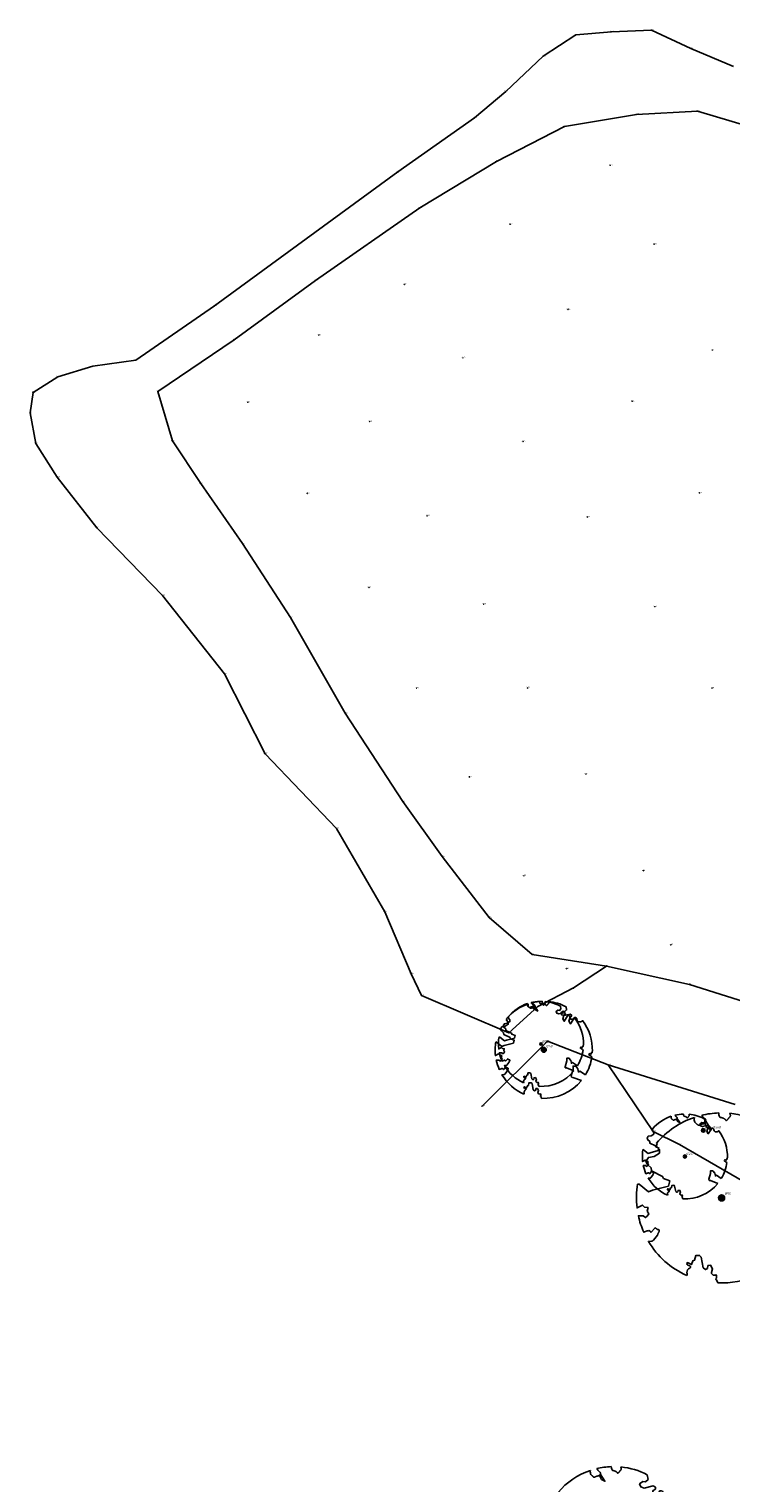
# Model space of a CAD drawing. Header units: metres. Extents: x 214427 to 214607, y 491152 to 491367.
# Tile 2 of 5: x 214427 to 214485, y 491246 to 491365. Entities that reach past the tile are written whole.
import ezdxf
from ezdxf.enums import TextEntityAlignment as Align

# ---------------------------------------------------------------- set-up
doc = ezdxf.new("R2010")
doc.units = ezdxf.units.M
doc.layers.get('0').update_dxf_attribs({"linetype": 'CONTINUOUS'})
for name, color, linetype in [('X-LM-L_BOVENKANT_TALUD', 5, 'CONTINUOUS'), ('X-LM-L_RASTER', 46, 'CONTINUOUS'), ('X-LM-L_TEEN_TALUD', 4, 'CONTINUOUS'), ('X-LM-L_VORMSTRING', 8, 'CONTINUOUS'), ('X-LM-SM-BOOM_DIAMETER-T18', 7, 'CONTINUOUS'), ('X-LM-SM-BOOM_KROON-G', 99, 'CONTINUOUS'), ('X-LM-SM-BOOM_STAM-G', 3, 'CONTINUOUS'), ('X-LM-SM-HOOGTEPUNT_GETZ-S', 7, 'CONTINUOUS')]:
    doc.layers.add(name, color=color, linetype=linetype)
doc.styles.get("Standard").update_dxf_attribs({"font": 'NLCS-ISO.ttf'})

# ---------------------------------------------------------------- blocks, each defined once
blk = doc.blocks.new('SSM-HOOGTEPUNT_GETZ')
h = blk.add_hatch(color=256)
edge = h.paths.add_edge_path()
edge.add_arc((0, 0), 0.1, 0, 360)
blk.add_circle((0, 0), 0.1)
blk.add_attdef('Z1', text='', height=1).set_placement((-0.3, -0.4), align=Align.BOTTOM_RIGHT)
blk.add_attdef('Z2', text='', height=1).set_placement((0.3, -0.4), align=Align.BOTTOM_LEFT)
blk = doc.blocks.new('boomdiastam_s')
h = blk.add_hatch(color=256)
h.dxf.hatch_style = 1
h.paths.add_polyline_path([(1, 0, 1), (-1, 0, 1)])
blk.add_circle((0, 0), 1)
blk = doc.blocks.new('SGR-BOOM_KROON')
for points in [[(-0.16, 0.4737), (-0.1608, 0.4639), (-0.1605, 0.4565), (-0.1595, 0.4508), (-0.1579, 0.4465), (-0.1558, 0.4434), (-0.1535, 0.441), (-0.1511, 0.4392), (-0.1487, 0.4376), (-0.1465, 0.4359), (-0.1446, 0.4342), (-0.1428, 0.4325), (-0.1411, 0.4309), (-0.1395, 0.4295), (-0.138, 0.4284), (-0.1364, 0.4276), (-0.1347, 0.4272), (-0.133, 0.4272), (-0.1312, 0.4277), (-0.1292, 0.4285), (-0.1273, 0.4294), (-0.1252, 0.4305), (-0.1232, 0.4316), (-0.1211, 0.4327), (-0.1189, 0.4336), (-0.1168, 0.4342), (-0.1147, 0.4347), (-0.1126, 0.435), (-0.1105, 0.4353), (-0.1085, 0.4356), (-0.1066, 0.436), (-0.1048, 0.4365), (-0.1031, 0.4372), (-0.1015, 0.4382), (-0.1, 0.4394), (-0.0986, 0.4408), (-0.0973, 0.4424), (-0.0963, 0.4324), (-0.094, 0.4298), (-0.0834, 0.4118), (-0.0611, 0.3996), (-0.0927, 0.4508), (-0.0921, 0.4523), (-0.0917, 0.4539), (-0.0915, 0.4553), (-0.0916, 0.4568), (-0.092, 0.4583), (-0.0927, 0.4598), (-0.0938, 0.4613), (-0.0953, 0.4629), (-0.0972, 0.4647), (-0.0994, 0.4667), (-0.102, 0.4691), (-0.105, 0.4719), (-0.1082, 0.4754), (-0.1117, 0.4795), (-0.1169, 0.4861, -0.543104)], [(0.0433, 0.4712), (0.0441, 0.4722), (0.045, 0.4731), (0.0457, 0.4739), (0.0465, 0.4746), (0.0473, 0.4754), (0.048, 0.4761), (0.0487, 0.477), (0.0494, 0.4779), (0.0501, 0.479), (0.0508, 0.4802), (0.0513, 0.4817), (0.0516, 0.4836), (0.0517, 0.4858), (0.0515, 0.4885), (0.0509, 0.4916), (0.0492, 0.4976, -0.52938)], [(0.229, 0.4445), (0.2354, 0.4119), (0.218, 0.3946), (0.1992, 0.3985), (0.1767, 0.3817), (0.1853, 0.3602), (0.2086, 0.3527), (0.2712, 0.3671), (0.2864, 0.3587), (0.285, 0.3453), (0.2707, 0.3365), (0.2577, 0.2941), (0.2743, 0.267), (0.3168, 0.3347, -0.504641), (0.3406, 0.314, 0.331948), (0.3544, 0.2921, 0.282008), (0.3993, 0.3004), (0.3957, 0.2985, -0.086643), (0.3988, 0.3015, -0.16076)], [(-0.4933, 0.0818), (-0.4852, 0.0802), (-0.4298, 0.0364), (-0.406, 0.0447), (-0.3128, 0.0693), (-0.3049, 0.1), (-0.3409, 0.1144), (-0.3464, 0.1261), (-0.4121, 0.1584), (-0.4136, 0.1769), (-0.4358, 0.1957), (-0.4448, 0.214), (-0.4297, 0.2378), (-0.3958, 0.2431), (-0.365, 0.2633), (-0.3646, 0.284), (-0.3838, 0.3066), (-0.3787, 0.3162), (-0.382, 0.3226, -0.13428)], [(-0.2046, -0.4562, -0.154357), (-0.4297, -0.2556), (-0.4114, -0.2549), (-0.4084, -0.2541), (-0.4059, -0.2531), (-0.4039, -0.252), (-0.4024, -0.2509), (-0.4013, -0.2498), (-0.4004, -0.2486), (-0.3768, -0.2184), (-0.3762, -0.2173), (-0.3758, -0.2163), (-0.3755, -0.2153), (-0.3752, -0.2143), (-0.3748, -0.2133), (-0.3745, -0.2123), (-0.374, -0.2111), (-0.3735, -0.2099), (-0.3729, -0.2085), (-0.3721, -0.2071), (-0.3713, -0.2056), (-0.3705, -0.204), (-0.3697, -0.2024), (-0.3689, -0.2007), (-0.3682, -0.1991), (-0.3676, -0.1975), (-0.3671, -0.1959), (-0.3668, -0.1944), (-0.3666, -0.1929), (-0.3665, -0.1916), (-0.3666, -0.1904), (-0.3668, -0.1893), (-0.3671, -0.1884), (-0.3676, -0.1877), (-0.3682, -0.1872), (-0.369, -0.1869), (-0.3698, -0.1867), (-0.3708, -0.1866), (-0.3718, -0.1865), (-0.3729, -0.1864), (-0.374, -0.1863), (-0.3752, -0.186), (-0.3764, -0.1856), (-0.3776, -0.185), (-0.3788, -0.1843), (-0.3801, -0.1835), (-0.3813, -0.1826), (-0.3826, -0.1816), (-0.384, -0.1806), (-0.3853, -0.1796), (-0.3866, -0.1785), (-0.388, -0.1774), (-0.3893, -0.1762), (-0.3907, -0.175), (-0.415, -0.2028), (-0.4162, -0.2015), (-0.4173, -0.2), (-0.4183, -0.1984), (-0.4193, -0.1968), (-0.4204, -0.1951), (-0.4219, -0.1938), (-0.4242, -0.1928), (-0.4274, -0.1924), (-0.4319, -0.1929), (-0.4379, -0.1942), (-0.4574, -0.2019, -0.051164), (-0.4889, -0.1048), (-0.4617, -0.1057), (-0.4463, -0.1156), (-0.438, -0.1082), (-0.4281, -0.0927), (-0.4376, -0.0782), (-0.4323, -0.0567), (-0.452, -0.0551), (-0.4652, -0.0423), (-0.4965, -0.0589, -0.070718), (-0.4933, 0.0818)], [(0.4998, -0.0149), (0.4977, -0.0169), (0.4976, -0.0294), (0.4862, -0.0315), (0.4876, -0.0438), (0.4698, -0.0381), (0.4644, -0.0519), (0.4864, -0.0665), (0.4933, -0.072), (0.4951, -0.0702, -0.106371)], [(0.4286, -0.2575), (0.3705, -0.2201), (0.3588, -0.2282), (0.3512, -0.1945), (0.3286, -0.1673), (0.3024, -0.1676), (0.303, -0.199), (0.283, -0.2678), (0.2861, -0.2809), (0.3005, -0.2829), (0.3874, -0.3161, -0.236298)], [(-0.0228, -0.4995, 0.148524), (-0.0347, -0.477, 0.350802), (-0.0315, -0.4528, -0.504641), (-0.06, -0.4393), (-0.0531, -0.417), (-0.0647, -0.3962), (-0.0802, -0.3978), (-0.0825, -0.4144), (-0.0942, -0.4211), (-0.108, -0.4106), (-0.12, -0.3475), (-0.1291, -0.3384), (-0.1522, -0.3391), (-0.1586, -0.3665), (-0.168, -0.3694), (-0.1769, -0.3923), (-0.2003, -0.3798, 0.733583), (-0.1918, -0.3973, -0.861625), (-0.187, -0.4128, 0.279978), (-0.2043, -0.4393), (-0.2036, -0.4403, -0.355213), (-0.2046, -0.4562, -0.116774)]]:
    blk.add_lwpolyline(points, format="xyb")
blk.add_lwpolyline([(-0.017, 0.4997), (-0.0152, 0.4882), (-0.0138, 0.4822), (-0.0121, 0.478), (-0.0104, 0.4753), (-0.0085, 0.4737), (-0.0066, 0.473), (-0.0047, 0.4727), (-0.0027, 0.4726), (-0.0009, 0.4724), (0.0009, 0.472), (0.0027, 0.4716), (0.0044, 0.471), (0.0061, 0.4704), (0.0077, 0.4697), (0.0093, 0.4689), (0.0109, 0.4682), (0.0124, 0.4675), (0.0139, 0.4668), (0.0153, 0.466), (0.0167, 0.4653), (0.018, 0.4645), (0.0191, 0.4638), (0.0202, 0.4629), (0.0211, 0.4621), (0.0219, 0.4611), (0.0225, 0.4602), (0.0231, 0.4593), (0.0236, 0.4584), (0.0242, 0.4576), (0.0247, 0.4569), (0.0253, 0.4564), (0.026, 0.456), (0.0269, 0.4559), (0.0278, 0.456), (0.0289, 0.4563), (0.03, 0.4568), (0.0312, 0.4574), (0.0324, 0.4582), (0.0336, 0.4592), (0.0348, 0.4603), (0.036, 0.4616), (0.0371, 0.463), (0.0382, 0.4644), (0.0393, 0.4659), (0.0404, 0.4673), (0.0414, 0.4687), (0.0423, 0.47), (0.0433, 0.4712)])
for start, end in [(108.66587, 139.81853), (91.94562, 103.51861), (62.74265, 84.35361), (358.28837, 37.09077), (329.00105, 351.93179), (267.3831, 320.78056)]:
    blk.add_arc((0, 0), 0.5, start, end)
blk = doc.blocks.new('boomdiastam_k')
at = {"xscale": 2, "yscale": 2, "zscale": 2}
blk.add_blockref('SGR-BOOM_KROON', (0, 0), dxfattribs=at)

msp = doc.modelspace()

# ---------------------------------------------------------------- linework, layer by layer
at = {"layer": 'X-LM-L_BOVENKANT_TALUD'}
for p, q in [((214471.54, 491357.33, 4.63), (214477.46, 491358.31, 4.48)), ((214477.46, 491358.31, 4.48), (214482.49, 491358.59, 4.49)), ((214482.49, 491358.59, 4.49), (214489.9, 491356.37, 4.42)), ((214465.94, 491354.45, 4.64), (214471.54, 491357.33, 4.63)), ((214459.65, 491350.62, 4.58), (214465.94, 491354.45, 4.64)), ((214451.06, 491344.64, 4.62), (214459.65, 491350.62, 4.58)), ((214444.37, 491339.77, 4.67), (214451.06, 491344.64, 4.62)), ((214438.08, 491335.51, 4.67), (214444.37, 491339.77, 4.67)), ((214439.28, 491331.43, 4.6), (214438.08, 491335.51, 4.67)), ((214441.61, 491327.92, 4.62), (214439.28, 491331.43, 4.6)), ((214445.06, 491322.98, 4.74), (214441.61, 491327.92, 4.62)), ((214449.01, 491316.9, 4.71), (214445.06, 491322.98, 4.74)), ((214453.5, 491309.02, 4.6), (214449.01, 491316.9, 4.71)), ((214458.24, 491301.74, 4.6), (214453.5, 491309.02, 4.6)), ((214461.49, 491297.23, 4.74), (214458.24, 491301.74, 4.6)), ((214465.35, 491292.21, 4.64), (214461.49, 491297.23, 4.74)), ((214468.88, 491289.16, 4.46), (214465.35, 491292.21, 4.64)), ((214474.99, 491288.2, 4.71), (214468.88, 491289.16, 4.46)), ((214470.16, 491282.02, 5.04), (214464.77, 491276.67, 5.28)), ((214475.14, 491280.08, 5.2), (214470.16, 491282.02, 5.04)), ((214478.85, 491274.58, 5.77), (214475.14, 491280.08, 5.2)), ((214478.85, 491274.58, 5.77), (214481.01, 491273.5, 5.85)), ((214486.98, 491270.04, 5.97), (214481.01, 491273.5, 5.85))]:
    msp.add_line(p, q, dxfattribs=at)
at = {"layer": 'X-LM-L_RASTER'}
for p, q in [((214469.8, 491363.11, 4.03), (214472.47, 491364.86, 4.05)), ((214472.47, 491364.86, 4.05), (214475.41, 491365.13, 3.96)), ((214475.41, 491365.13, 3.96), (214478.71, 491365.25, 4.08)), ((214478.71, 491365.25, 4.08), (214481.93, 491363.75, 4.33)), ((214481.93, 491363.75, 4.33), (214485.46, 491362.25, 4.47)), ((214466.72, 491360.21, 4.06), (214469.8, 491363.11, 4.03)), ((214466.72, 491360.21, 4.06), (214464.15, 491358.03, 4.08)), ((214464.15, 491358.03, 4.08), (214457.84, 491353.58, 4.13)), ((214457.84, 491353.58, 4.13), (214442.76, 491342.56, 4.02)), ((214442.76, 491342.56, 4.02), (214436.28, 491338.08, 4.15)), ((214432.74, 491337.58, 3.83), (214429.86, 491336.72, 4.04)), ((214436.28, 491338.08, 4.15), (214432.74, 491337.58, 3.83)), ((214429.86, 491336.72, 4.04), (214427.82, 491335.43, 3.88)), ((214427.82, 491335.43, 3.88), (214427.59, 491333.74, 3.93)), ((214427.59, 491333.74, 3.93), (214428.05, 491331.23, 3.97)), ((214428.05, 491331.23, 3.97), (214429.8, 491328.45, 4.08)), ((214429.8, 491328.45, 4.08), (214433.06, 491324.29, 3.97)), ((214433.06, 491324.29, 3.97), (214438.47, 491318.71, 4.04)), ((214438.47, 491318.71, 4.04), (214443.57, 491312.25, 4.14)), ((214443.57, 491312.25, 4.14), (214446.91, 491305.68, 4.07)), ((214446.91, 491305.68, 4.07), (214452.78, 491299.52, 4.22)), ((214452.78, 491299.52, 4.22), (214456.75, 491292.66, 4.16)), ((214456.75, 491292.66, 4.16), (214458.92, 491287.56, 4.09)), ((214458.92, 491287.56, 4.09), (214459.79, 491285.78, 4.03)), ((214459.79, 491285.78, 4.03), (214466.97, 491282.69, 4.14))]:
    msp.add_line(p, q, dxfattribs=at)
at = {"layer": 'X-LM-L_TEEN_TALUD'}
for p, q in [((214472.3, 491286.4, 4.39), (214474.99, 491288.2, 4.71)), ((214474.99, 491288.2, 4.71), (214481.82, 491286.69, 4.67)), ((214469.34, 491284.87, 4.28), (214472.3, 491286.4, 4.39)), ((214481.82, 491286.69, 4.67), (214489.76, 491284.17, 4.75)), ((214466.97, 491282.69, 4.14), (214469.34, 491284.87, 4.28))]:
    msp.add_line(p, q, dxfattribs=at)
at = {"layer": 'X-LM-L_VORMSTRING'}
msp.add_line((214485.59, 491276.81, 5.22), (214475.14, 491280.08, 5.2), dxfattribs=at)

# ---------------------------------------------------------------- block references
at = {"layer": 'X-LM-SM-BOOM_KROON-G'}
for p, xscale, yscale, zscale in [((214469.84, 491281.3, 5.02), 4, 4, 4), ((214469.61, 491281.79, 4.82), 3.5, 3.5, 3.5), ((214484.47, 491269.11, 6.04), 7, 7, 7), ((214481.45, 491272.52, 5.86), 3.5, 3.5, 3.5), ((214475.6, 491240.99, 5.99), 6, 6, 6)]:
    msp.add_blockref('boomdiastam_k', p, dxfattribs=dict(at, xscale=xscale, yscale=yscale, zscale=zscale))
at = {"layer": 'X-LM-SM-BOOM_STAM-G'}
for p, xscale, yscale, zscale in [((214469.61, 491281.79, 4.82), 0.1, 0.1, 0.1), ((214469.84, 491281.3, 5.02), 0.2, 0.2, 0.2), ((214482.96, 491274.67, 5.89), 0.15, 0.15, 0.15), ((214481.45, 491272.52, 5.86), 0.125, 0.125, 0.125), ((214484.47, 491269.11, 6.04), 0.25, 0.25, 0.25)]:
    msp.add_blockref('boomdiastam_s', p, dxfattribs=dict(at, xscale=xscale, yscale=yscale, zscale=zscale))
at = {"layer": 'X-LM-SM-HOOGTEPUNT_GETZ-S', "xscale": 0.1, "yscale": 0.1}
for p, values in [((214472.47, 491364.86, 4.05), {'Z1': '4', 'Z2': '05'}), ((214475.41, 491365.13, 3.96), {'Z1': '3', 'Z2': '96'}), ((214478.71, 491365.25, 4.08), {'Z1': '4', 'Z2': '08'}), ((214481.93, 491363.75, 4.33), {'Z1': '4', 'Z2': '33'}), ((214469.8, 491363.11, 4.03), {'Z1': '4', 'Z2': '03'}), ((214466.72, 491360.21, 4.06), {'Z1': '4', 'Z2': '06'}), ((214482.49, 491358.59, 4.49), {'Z1': '4', 'Z2': '49'}), ((214464.15, 491358.03, 4.08), {'Z1': '4', 'Z2': '08'}), ((214477.46, 491358.31, 4.48), {'Z1': '4', 'Z2': '48'}), ((214471.54, 491357.33, 4.63), {'Z1': '4', 'Z2': '63'}), ((214465.94, 491354.45, 4.64), {'Z1': '4', 'Z2': '64'}), ((214475.3, 491354.13, 4.65), {'Z1': '4', 'Z2': '65'}), ((214457.84, 491353.58, 4.13), {'Z1': '4', 'Z2': '13'}), ((214459.65, 491350.62, 4.58), {'Z1': '4', 'Z2': '58'}), ((214467.08, 491349.27, 4.73), {'Z1': '4', 'Z2': '73'}), ((214478.92, 491347.64, 4.72), {'Z1': '4', 'Z2': '72'}), ((214451.06, 491344.64, 4.62), {'Z1': '4', 'Z2': '62'}), ((214458.37, 491344.31, 4.7), {'Z1': '4', 'Z2': '70'}), ((214442.76, 491342.56, 4.02), {'Z1': '4', 'Z2': '02'}), ((214471.83, 491342.27, 4.64), {'Z1': '4', 'Z2': '64'}), ((214444.37, 491339.77, 4.67), {'Z1': '4', 'Z2': '67'}), ((214451.33, 491340.15, 4.66), {'Z1': '4', 'Z2': '66'}), ((214463.2, 491338.28, 4.76), {'Z1': '4', 'Z2': '76'}), ((214483.71, 491338.91, 4.74), {'Z1': '4', 'Z2': '74'}), ((214432.74, 491337.58, 3.83), {'Z1': '3', 'Z2': '83'}), ((214436.28, 491338.08, 4.15), {'Z1': '4', 'Z2': '15'}), ((214429.86, 491336.72, 4.04), {'Z1': '4', 'Z2': '04'}), ((214427.82, 491335.43, 3.88), {'Z1': '3', 'Z2': '88'}), ((214438.08, 491335.51, 4.67), {'Z1': '4', 'Z2': '67'}), ((214445.49, 491334.62, 4.64), {'Z1': '4', 'Z2': '64'}), ((214477.12, 491334.7, 4.7), {'Z1': '4', 'Z2': '70'}), ((214427.59, 491333.74, 3.93), {'Z1': '3', 'Z2': '93'}), ((214455.52, 491333.04, 4.76), {'Z1': '4', 'Z2': '76'}), ((214428.05, 491331.23, 3.97), {'Z1': '3', 'Z2': '97'}), ((214439.28, 491331.43, 4.6), {'Z1': '4', 'Z2': '60'}), ((214468.14, 491331.4, 4.76), {'Z1': '4', 'Z2': '76'}), ((214429.8, 491328.45, 4.08), {'Z1': '4', 'Z2': '08'}), ((214441.61, 491327.92, 4.62), {'Z1': '4', 'Z2': '62'}), ((214450.38, 491327.12, 4.67), {'Z1': '4', 'Z2': '67'}), ((214482.65, 491327.15, 4.73), {'Z1': '4', 'Z2': '73'}), ((214460.24, 491325.27, 4.69), {'Z1': '4', 'Z2': '69'}), ((214473.43, 491325.17, 4.71), {'Z1': '4', 'Z2': '71'}), ((214433.06, 491324.29, 3.97), {'Z1': '3', 'Z2': '97'}), ((214445.06, 491322.98, 4.74), {'Z1': '4', 'Z2': '74'}), ((214455.46, 491319.38, 4.7), {'Z1': '4', 'Z2': '70'}), ((214438.47, 491318.71, 4.04), {'Z1': '4', 'Z2': '04'}), ((214464.9, 491318, 4.7), {'Z1': '4', 'Z2': '70'}), ((214449.01, 491316.9, 4.71), {'Z1': '4', 'Z2': '71'}), ((214478.98, 491317.79, 4.76), {'Z1': '4', 'Z2': '76'}), ((214443.57, 491312.25, 4.14), {'Z1': '4', 'Z2': '14'}), ((214459.38, 491311.08, 4.69), {'Z1': '4', 'Z2': '69'}), ((214468.52, 491311.1, 4.7), {'Z1': '4', 'Z2': '70'}), ((214483.69, 491311.08, 4.71), {'Z1': '4', 'Z2': '71'}), ((214453.5, 491309.02, 4.6), {'Z1': '4', 'Z2': '60'}), ((214446.91, 491305.68, 4.07), {'Z1': '4', 'Z2': '07'}), ((214463.71, 491303.77, 4.69), {'Z1': '4', 'Z2': '69'}), ((214473.31, 491304, 4.64), {'Z1': '4', 'Z2': '64'}), ((214458.24, 491301.74, 4.6), {'Z1': '4', 'Z2': '60'}), ((214452.78, 491299.52, 4.22), {'Z1': '4', 'Z2': '22'}), ((214461.49, 491297.23, 4.74), {'Z1': '4', 'Z2': '74'}), ((214468.21, 491295.63, 4.75), {'Z1': '4', 'Z2': '75'}), ((214478.03, 491296.05, 4.69), {'Z1': '4', 'Z2': '69'}), ((214456.75, 491292.66, 4.16), {'Z1': '4', 'Z2': '16'}), ((214465.35, 491292.21, 4.64), {'Z1': '4', 'Z2': '64'}), ((214468.88, 491289.16, 4.46), {'Z1': '4', 'Z2': '46'}), ((214480.3, 491289.95, 4.67), {'Z1': '4', 'Z2': '67'}), ((214471.72, 491287.98, 4.52), {'Z1': '4', 'Z2': '52'}), ((214474.99, 491288.2, 4.71), {'Z1': '4', 'Z2': '71'}), ((214458.92, 491287.56, 4.09), {'Z1': '4', 'Z2': '09'}), ((214459.79, 491285.78, 4.03), {'Z1': '4', 'Z2': '03'}), ((214472.3, 491286.4, 4.39), {'Z1': '4', 'Z2': '39'}), ((214481.82, 491286.69, 4.67), {'Z1': '4', 'Z2': '67'}), ((214469.34, 491284.87, 4.28), {'Z1': '4', 'Z2': '28'}), ((214466.97, 491282.69, 4.14), {'Z1': '4', 'Z2': '14'}), ((214470.16, 491282.02, 5.04), {'Z1': '5', 'Z2': '04'}), ((214469.61, 491281.79, 4.82), {'Z1': '4', 'Z2': '82'}), ((214469.84, 491281.3, 5.02), {'Z1': '5', 'Z2': '02'}), ((214475.14, 491280.08, 5.2), {'Z1': '5', 'Z2': '20'}), ((214464.77, 491276.67, 5.28), {'Z1': '5', 'Z2': '28'}), ((214478.85, 491274.58, 5.77), {'Z1': '5', 'Z2': '77'}), ((214482.96, 491274.67, 5.89), {'Z1': '5', 'Z2': '89'}), ((214481.01, 491273.5, 5.85), {'Z1': '5', 'Z2': '85'}), ((214481.45, 491272.52, 5.86), {'Z1': '5', 'Z2': '86'}), ((214484.47, 491269.11, 6.04), {'Z1': '6', 'Z2': '04'})]:
    msp.add_blockref('SSM-HOOGTEPUNT_GETZ', p, dxfattribs=at).add_auto_attribs(values)

# ---------------------------------------------------------------- texts
at = {"layer": 'X-LM-SM-BOOM_DIAMETER-T18'}
for s, p in [('%%c20 ', (214469.72, 491281.89, 4.82)), ('%%c40 ', (214470.06, 491281.51, 5.02)), ('%%c30 dood', (214483.12, 491274.83, 5.89)), ('%%c25 ', (214481.58, 491272.65, 5.86)), ('%%c50 ', (214484.74, 491269.37, 6.04))]:
    msp.add_text(s, height=0.2, dxfattribs=at).set_placement(p)

doc.saveas('drawing.dxf')
